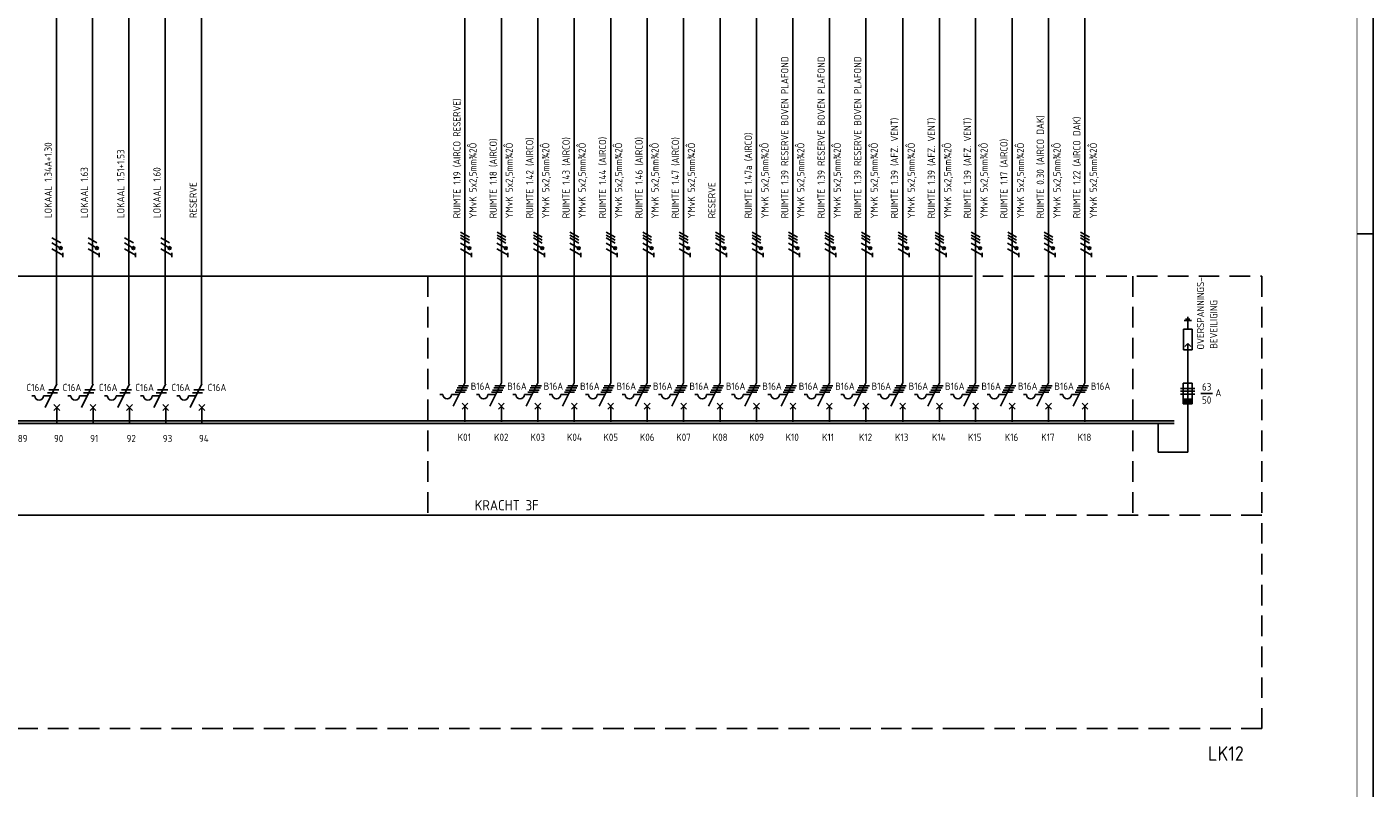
# Model space of a CAD drawing. Header units: millimetres. Extents: x 0 to 1189, y -5 to 836.
# Tile 9 of 10: x 773 to 1189, y 413 to 648. Entities that reach past the tile are written whole.
import ezdxf
from ezdxf.enums import TextEntityAlignment as Align

# ---------------------------------------------------------------- set-up
doc = ezdxf.new("R2010")
doc.units = ezdxf.units.MM
doc.linetypes.add('HIDDEN', pattern=[9.525, 6.35, -3.175])
for name, color, linetype in [('1', 7, 'CONTINUOUS'), ('40', 1, 'CONTINUOUS'), ('70', 1, 'CONTINUOUS'), ('71', 2, 'CONTINUOUS'), ('73', 4, 'CONTINUOUS'), ('EL$2B---_KADER', 4, 'CONTINUOUS'), ('LIJN025', 10, 'CONTINUOUS'), ('LIJN035', 50, 'CONTINUOUS'), ('LIJN050', 90, 'CONTINUOUS'), ('TEKST25', 10, 'CONTINUOUS'), ('TEKST35', 50, 'CONTINUOUS'), ('TEKST50', 90, 'CONTINUOUS')]:
    doc.layers.add(name, color=color, linetype=linetype)
doc.styles.add('5_0', font='iso.shx')
doc.styles.add('ISO', font='ISO.SHX')
doc.styles.add('NEN', font='iso.shx')
doc.styles.add('ROMAND', font='romand')

# ---------------------------------------------------------------- blocks, each defined once
blk = doc.blocks.new('A0')
at = {"layer": 'LIJN025'}
blk.add_line((1184, 589), (1189, 589), dxfattribs=at)
blk.add_lwpolyline([(1189, 841), (1189, 0), (0, 0), (0, 841)], close=True, dxfattribs=at)
at = {"layer": 'LIJN050', "const_width": 0.2}
blk.add_lwpolyline([(1184, 836), (25, 836), (25, 5), (1184, 5)], close=True, dxfattribs=at)
at = {"layer": 'TEKST25', "style": 'ROMAND', "width": 2.899115}
blk.add_attdef('STATUS', text='', height=2.5, dxfattribs=at).set_placement((1143, 71.5), (1182, 71.5), align=Align.FIT)
at = {"layer": 'TEKST25', "style": 'ISO'}
for tag, p in [('E', (1144.25, 66)), ('NAAM-E', (1155.75, 66)), ('DATUM-E', (1174, 66)), ('D', (1144.25, 61)), ('NAAM-D', (1155.75, 61)), ('DATUM-D', (1174, 61)), ('C', (1144.25, 56)), ('NAAM-C', (1155.75, 56)), ('DATUM-C', (1174, 56)), ('B', (1144.25, 51)), ('NAAM-B', (1155.75, 51)), ('DATUM-B', (1174, 51)), ('A', (1144.25, 46)), ('NAAM-A', (1155.75, 46)), ('DATUM-A', (1174, 46))]:
    blk.add_attdef(tag, text='', height=2.5, dxfattribs=at).set_placement(p, align=Align.CENTER)
for tag, p in [('DATUM', (1021.75, 36.25)), ('SCHAAL', (1057, 36.25)), ('GETEKEND', (1087.25, 36.25)), ('GECONTOL.', (1122, 36.25)), ('FORMAAT', (1152.25, 28.25))]:
    blk.add_attdef(tag, p, '', height=2.5, dxfattribs=at)
at = {"layer": 'TEKST35', "style": 'ISO'}
for tag, p in [('PROJECT', (1023.5, 72.5)), ('PLAATS', (1023.5, 63.5)), ('INSTALLATIE-REGEL1', (1023.5, 52.5)), ('INSTALLATIE-REGEL2', (1023.5, 43.5))]:
    blk.add_attdef(tag, p, '', height=4, dxfattribs=at)
blk.add_attdef('PROJ.NR.', text='', height=4, dxfattribs=at).set_placement((1170, 23), align=Align.CENTER)
at = {"layer": 'TEKST50', "style": 'ISO'}
blk.add_attdef('FILE-NAAM', text='', height=5, dxfattribs=at).set_placement((1162.5, 7.5), align=Align.CENTER)

msp = doc.modelspace()

# ---------------------------------------------------------------- linework, layer by layer
at = {"layer": '1', "color": 1}
for p, q in [((783.87, 581.19), (781.14, 582.77)), ((795.04, 581.19), (792.32, 582.77)), ((806.29, 581.19), (803.57, 582.77)), ((817.47, 581.19), (814.74, 582.77)), ((910.02, 582.97), (907.29, 584.54)), ((910.02, 582.07), (907.29, 583.64)), ((910.02, 581.17), (907.29, 582.74)), ((921.27, 582.97), (918.54, 584.54)), ((921.27, 582.07), (918.54, 583.64)), ((921.27, 581.17), (918.54, 582.74)), ((932.52, 582.97), (929.79, 584.54)), ((932.52, 582.07), (929.79, 583.64)), ((932.52, 581.17), (929.79, 582.74)), ((943.77, 582.97), (941.04, 584.54)), ((943.77, 582.07), (941.04, 583.64)), ((943.77, 581.17), (941.04, 582.74)), ((955.02, 582.97), (952.29, 584.54)), ((955.02, 582.07), (952.29, 583.64)), ((955.02, 581.17), (952.29, 582.74)), ((966.27, 582.97), (963.54, 584.54)), ((966.27, 582.07), (963.54, 583.64)), ((966.27, 581.17), (963.54, 582.74)), ((977.52, 582.97), (974.79, 584.54)), ((977.52, 582.07), (974.79, 583.64)), ((977.52, 581.17), (974.79, 582.74)), ((988.77, 582.97), (986.04, 584.54)), ((988.77, 582.07), (986.04, 583.64)), ((988.77, 581.17), (986.04, 582.74)), ((1000.02, 582.97), (997.29, 584.54)), ((1000.02, 582.07), (997.29, 583.64)), ((1000.02, 581.17), (997.29, 582.74)), ((1011.27, 582.97), (1008.54, 584.54)), ((1011.27, 582.07), (1008.54, 583.64)), ((1011.27, 581.17), (1008.54, 582.74)), ((1022.52, 582.97), (1019.79, 584.54)), ((1022.52, 582.07), (1019.79, 583.64)), ((1022.52, 581.17), (1019.79, 582.74)), ((1033.77, 582.97), (1031.04, 584.54)), ((1033.77, 582.07), (1031.04, 583.64)), ((1033.77, 581.17), (1031.04, 582.74)), ((1045.14, 582.97), (1042.42, 584.54)), ((1045.14, 582.07), (1042.42, 583.64)), ((1045.14, 581.17), (1042.42, 582.74)), ((1056.52, 582.97), (1053.8, 584.54)), ((1056.52, 582.07), (1053.8, 583.64)), ((1056.52, 581.17), (1053.8, 582.74)), ((1067.67, 582.97), (1064.95, 584.54)), ((1067.67, 582.07), (1064.95, 583.64)), ((1067.67, 581.17), (1064.95, 582.74)), ((1078.92, 582.97), (1076.2, 584.54)), ((1078.92, 582.07), (1076.2, 583.64)), ((1078.92, 581.17), (1076.2, 582.74)), ((1090.17, 582.97), (1087.45, 584.54)), ((1090.17, 582.07), (1087.45, 583.64)), ((1090.17, 581.17), (1087.45, 582.74)), ((1101.42, 582.97), (1098.7, 584.54)), ((1101.42, 582.07), (1098.7, 583.64)), ((1101.42, 581.17), (1098.7, 582.74)), ((783.8, 579.64), (781.11, 581.19)), ((784.55, 577.45), (781.14, 579.42)), ((794.97, 579.64), (792.28, 581.19)), ((795.72, 577.45), (792.31, 579.42)), ((806.22, 579.64), (803.53, 581.19)), ((806.97, 577.45), (803.56, 579.42)), ((817.4, 579.64), (814.71, 581.19)), ((818.14, 577.45), (814.74, 579.42)), ((909.95, 579.62), (907.26, 581.17)), ((910.69, 577.42), (907.28, 579.39)), ((921.2, 579.62), (918.51, 581.17)), ((921.94, 577.42), (918.53, 579.39)), ((932.45, 579.62), (929.76, 581.17)), ((933.19, 577.42), (929.78, 579.39)), ((943.7, 579.62), (941.01, 581.17)), ((944.44, 577.42), (941.03, 579.39)), ((954.95, 579.62), (952.26, 581.17)), ((955.69, 577.42), (952.28, 579.39)), ((966.2, 579.62), (963.51, 581.17)), ((966.94, 577.42), (963.53, 579.39)), ((977.45, 579.62), (974.76, 581.17)), ((978.19, 577.42), (974.78, 579.39)), ((988.7, 579.62), (986.01, 581.17)), ((989.44, 577.42), (986.03, 579.39)), ((999.95, 579.62), (997.26, 581.17)), ((1000.69, 577.42), (997.28, 579.39)), ((1011.2, 579.62), (1008.51, 581.17)), ((1011.94, 577.42), (1008.53, 579.39)), ((1022.45, 579.62), (1019.76, 581.17)), ((1023.19, 577.42), (1019.78, 579.39)), ((1033.7, 579.62), (1031.01, 581.17)), ((1034.44, 577.42), (1031.03, 579.39)), ((1045.08, 579.62), (1042.39, 581.17)), ((1045.82, 577.42), (1042.41, 579.39)), ((1056.45, 579.62), (1053.76, 581.17)), ((1057.2, 577.42), (1053.79, 579.39)), ((1067.61, 579.62), (1064.92, 581.17)), ((1068.35, 577.42), (1064.94, 579.39)), ((1078.86, 579.62), (1076.17, 581.17)), ((1079.6, 577.42), (1076.19, 579.39)), ((1090.11, 579.62), (1087.42, 581.17)), ((1090.85, 577.42), (1087.44, 579.39)), ((1101.36, 579.62), (1098.67, 581.17)), ((1102.1, 577.42), (1098.69, 579.39)), ((1129.51, 536.32), (1134.01, 536.32)), ((1134.01, 536.32), (1129.51, 536.32)), ((1129.51, 535.42), (1134.01, 535.42)), ((1129.51, 534.52), (1134.01, 534.52))]:
    msp.add_line(p, q, dxfattribs=at)
at = {"layer": '1', "color": 2}
for p, q in [((1130.43, 548.26), (1130.43, 554.56)), ((1130.43, 554.56), (1133.13, 554.56)), ((1133.13, 554.56), (1133.13, 548.26)), ((1130.43, 548.26), (1133.13, 548.26)), ((779.04, 530.44), (782.66, 537.68)), ((790.22, 530.44), (793.83, 537.68)), ((801.47, 530.44), (805.08, 537.68)), ((812.64, 530.44), (816.26, 537.68)), ((823.81, 530.44), (827.43, 537.68)), ((905.04, 530.83), (908.65, 538.06)), ((916.29, 530.83), (919.9, 538.06)), ((927.54, 530.83), (931.15, 538.06)), ((938.79, 530.83), (942.4, 538.06)), ((950.04, 530.83), (953.65, 538.06)), ((961.29, 530.83), (964.9, 538.06)), ((972.54, 530.83), (976.15, 538.06)), ((983.79, 530.83), (987.4, 538.06)), ((995.04, 530.83), (998.65, 538.06)), ((1006.29, 530.83), (1009.9, 538.06)), ((1017.54, 530.83), (1021.15, 538.06)), ((1028.79, 530.83), (1032.4, 538.06)), ((1040.17, 530.83), (1043.78, 538.06)), ((1051.54, 530.83), (1055.16, 538.06)), ((1062.7, 530.83), (1066.31, 538.06)), ((1073.95, 530.83), (1077.56, 538.06)), ((1085.2, 530.83), (1088.81, 538.06)), ((1096.45, 530.83), (1100.06, 538.06)), ((1130.41, 537.89), (1133.11, 537.89)), ((1130.41, 531.59), (1130.41, 537.89)), ((1133.11, 537.89), (1133.11, 531.59)), ((774.92, 534.04), (775.82, 534.04)), ((778.52, 534.04), (780.84, 534.04)), ((786.09, 534.04), (786.99, 534.04)), ((789.69, 534.04), (792.02, 534.04)), ((797.34, 534.04), (798.24, 534.04)), ((800.94, 534.04), (803.27, 534.04)), ((808.52, 534.04), (809.42, 534.04)), ((812.12, 534.04), (814.44, 534.04)), ((819.69, 534.04), (820.59, 534.04)), ((823.29, 534.04), (825.61, 534.04)), ((900.91, 534.43), (901.81, 534.43)), ((904.51, 534.43), (906.84, 534.43)), ((912.16, 534.43), (913.06, 534.43)), ((915.76, 534.43), (918.09, 534.43)), ((923.41, 534.43), (924.31, 534.43)), ((927.01, 534.43), (929.34, 534.43)), ((934.66, 534.43), (935.56, 534.43)), ((938.26, 534.43), (940.59, 534.43)), ((945.91, 534.43), (946.81, 534.43)), ((949.51, 534.43), (951.84, 534.43)), ((957.16, 534.43), (958.06, 534.43)), ((960.76, 534.43), (963.09, 534.43)), ((968.41, 534.43), (969.31, 534.43)), ((972.01, 534.43), (974.34, 534.43)), ((979.66, 534.43), (980.56, 534.43)), ((983.26, 534.43), (985.59, 534.43)), ((990.91, 534.43), (991.81, 534.43)), ((994.51, 534.43), (996.84, 534.43)), ((1002.16, 534.43), (1003.06, 534.43)), ((1005.76, 534.43), (1008.09, 534.43)), ((1013.41, 534.43), (1014.31, 534.43)), ((1017.01, 534.43), (1019.34, 534.43)), ((1024.66, 534.43), (1025.56, 534.43)), ((1028.26, 534.43), (1030.59, 534.43)), ((1036.04, 534.43), (1036.94, 534.43)), ((1039.64, 534.43), (1041.97, 534.43)), ((1047.42, 534.43), (1048.32, 534.43)), ((1051.02, 534.43), (1053.34, 534.43)), ((1058.57, 534.43), (1059.47, 534.43)), ((1062.17, 534.43), (1064.5, 534.43)), ((1069.82, 534.43), (1070.72, 534.43)), ((1073.42, 534.43), (1075.75, 534.43)), ((1081.07, 534.43), (1081.97, 534.43)), ((1084.67, 534.43), (1087, 534.43)), ((1092.32, 534.43), (1093.22, 534.43)), ((1095.92, 534.43), (1098.25, 534.43)), ((1133.11, 532.94), (1130.41, 532.94)), ((1133.11, 532.72), (1130.41, 532.72)), ((1133.11, 532.49), (1130.41, 532.49)), ((1133.11, 532.27), (1130.41, 532.27)), ((1133.11, 532.04), (1130.41, 532.04)), ((1133.11, 531.82), (1130.41, 531.82)), ((1133.11, 531.59), (1130.41, 531.59))]:
    msp.add_line(p, q, dxfattribs=at)
at = {"layer": '1', "color": 1}
for centre in [(783.87, 579.62), (795.04, 579.62), (806.29, 579.62), (817.47, 579.62), (910.02, 579.59), (921.27, 579.59), (932.52, 579.59), (943.77, 579.59), (955.02, 579.59), (966.27, 579.59), (977.52, 579.59), (988.77, 579.59), (1000.02, 579.59), (1011.27, 579.59), (1022.52, 579.59), (1033.77, 579.59), (1045.14, 579.59), (1056.52, 579.59), (1067.67, 579.59), (1078.92, 579.59), (1090.17, 579.59), (1101.42, 579.59)]:
    msp.add_circle(centre, 0.45, dxfattribs=at)
at = {"layer": '1', "color": 2}
for centre in [(777.17, 534.04), (788.34, 534.04), (799.59, 534.04), (810.77, 534.04), (821.94, 534.04), (903.16, 534.43), (914.41, 534.43), (925.66, 534.43), (936.91, 534.43), (948.16, 534.43), (959.41, 534.43), (970.66, 534.43), (981.91, 534.43), (993.16, 534.43), (1004.41, 534.43), (1015.66, 534.43), (1026.91, 534.43), (1038.29, 534.43), (1049.67, 534.43), (1060.82, 534.43), (1072.07, 534.43), (1083.32, 534.43), (1094.57, 534.43)]:
    msp.add_arc(centre, 1.35, 180, 0, dxfattribs=at)
at = {"layer": '70'}
for p, q in [((784.54, 576.81), (784.54, 578.2)), ((795.71, 576.81), (795.71, 578.2)), ((806.96, 576.81), (806.96, 578.2)), ((818.13, 576.81), (818.13, 578.2)), ((910.68, 576.78), (910.68, 578.18)), ((921.93, 576.78), (921.93, 578.18)), ((933.18, 576.78), (933.18, 578.18)), ((944.43, 576.78), (944.43, 578.18)), ((955.68, 576.78), (955.68, 578.18)), ((966.93, 576.78), (966.93, 578.18)), ((978.18, 576.78), (978.18, 578.18)), ((989.43, 576.78), (989.43, 578.18)), ((1000.68, 576.78), (1000.68, 578.18)), ((1000.68, 576.78), (1000.68, 578.18)), ((1011.93, 576.78), (1011.93, 578.18)), ((1023.18, 576.78), (1023.18, 578.18)), ((1034.43, 576.78), (1034.43, 578.18)), ((1045.81, 576.78), (1045.81, 578.18)), ((1057.19, 576.78), (1057.19, 578.18)), ((1068.34, 576.78), (1068.34, 578.18)), ((1079.59, 576.78), (1079.59, 578.18)), ((1090.84, 576.78), (1090.84, 578.18)), ((1102.09, 576.78), (1102.09, 578.18)), ((1132.91, 557.26), (1130.66, 557.26)), ((1132.46, 557.71), (1131.11, 557.71)), ((1132.01, 558.16), (1131.56, 558.16)), ((1131.78, 557.26), (1131.78, 554.56)), ((906.27, 536.46), (909.42, 536.46)), ((906.61, 537.13), (909.76, 537.13)), ((917.52, 536.46), (920.67, 536.46)), ((917.86, 537.13), (921.01, 537.13)), ((928.77, 536.46), (931.92, 536.46)), ((929.11, 537.13), (932.26, 537.13)), ((940.02, 536.46), (943.17, 536.46)), ((940.36, 537.13), (943.51, 537.13)), ((951.27, 536.46), (954.42, 536.46)), ((951.61, 537.13), (954.76, 537.13)), ((962.52, 536.46), (965.67, 536.46)), ((962.86, 537.13), (966.01, 537.13)), ((973.77, 536.46), (976.92, 536.46)), ((974.11, 537.13), (977.26, 537.13)), ((985.02, 536.46), (988.17, 536.46)), ((985.36, 537.13), (988.51, 537.13)), ((996.27, 536.46), (999.42, 536.46)), ((996.61, 537.13), (999.76, 537.13)), ((1007.52, 536.46), (1010.67, 536.46)), ((1007.86, 537.13), (1011.01, 537.13)), ((1018.77, 536.46), (1021.92, 536.46)), ((1019.11, 537.13), (1022.26, 537.13)), ((1030.02, 536.46), (1033.17, 536.46)), ((1030.36, 537.13), (1033.51, 537.13)), ((1041.4, 536.46), (1044.55, 536.46)), ((1041.74, 537.13), (1044.89, 537.13)), ((1052.78, 536.46), (1055.93, 536.46)), ((1053.12, 537.13), (1056.27, 537.13)), ((1063.93, 536.46), (1067.08, 536.46)), ((1064.27, 537.13), (1067.42, 537.13)), ((1075.18, 536.46), (1078.33, 536.46)), ((1075.52, 537.13), (1078.67, 537.13)), ((1086.43, 536.46), (1089.58, 536.46)), ((1086.77, 537.13), (1089.92, 537.13)), ((1097.68, 536.46), (1100.83, 536.46)), ((1098.02, 537.13), (1101.17, 537.13)), ((779.72, 534.94), (782.87, 534.94)), ((780.17, 535.84), (783.32, 535.84)), ((790.89, 534.94), (794.04, 534.94)), ((791.34, 535.84), (794.49, 535.84)), ((802.14, 534.94), (805.29, 534.94)), ((802.59, 535.84), (805.74, 535.84)), ((813.32, 534.94), (816.47, 534.94)), ((813.77, 535.84), (816.92, 535.84)), ((824.49, 534.94), (827.64, 534.94)), ((824.94, 535.84), (828.09, 535.84)), ((905.6, 535.11), (908.75, 535.11)), ((905.94, 535.78), (909.09, 535.78)), ((916.85, 535.11), (920, 535.11)), ((917.19, 535.78), (920.34, 535.78)), ((928.1, 535.11), (931.25, 535.11)), ((928.44, 535.78), (931.59, 535.78)), ((939.35, 535.11), (942.5, 535.11)), ((939.69, 535.78), (942.84, 535.78)), ((950.6, 535.11), (953.75, 535.11)), ((950.94, 535.78), (954.09, 535.78)), ((961.85, 535.11), (965, 535.11)), ((962.19, 535.78), (965.34, 535.78)), ((973.1, 535.11), (976.25, 535.11)), ((973.44, 535.78), (976.59, 535.78)), ((984.35, 535.11), (987.5, 535.11)), ((984.69, 535.78), (987.84, 535.78)), ((995.6, 535.11), (998.75, 535.11)), ((995.94, 535.78), (999.09, 535.78)), ((1006.85, 535.11), (1010, 535.11)), ((1007.19, 535.78), (1010.34, 535.78)), ((1018.1, 535.11), (1021.25, 535.11)), ((1018.44, 535.78), (1021.59, 535.78)), ((1029.35, 535.11), (1032.5, 535.11)), ((1029.69, 535.78), (1032.84, 535.78)), ((1040.73, 535.11), (1043.88, 535.11)), ((1041.07, 535.78), (1044.22, 535.78)), ((1052.11, 535.11), (1055.26, 535.11)), ((1052.44, 535.78), (1055.59, 535.78)), ((1063.26, 535.11), (1066.41, 535.11)), ((1063.6, 535.78), (1066.75, 535.78)), ((1074.51, 535.11), (1077.66, 535.11)), ((1074.85, 535.78), (1078, 535.78)), ((1085.76, 535.11), (1088.91, 535.11)), ((1086.1, 535.78), (1089.25, 535.78)), ((1097.01, 535.11), (1100.16, 535.11)), ((1097.35, 535.78), (1100.5, 535.78)), ((1135.83, 534.75), (1139.43, 534.75))]:
    msp.add_line(p, q, dxfattribs=at)
at = {"layer": '70', "const_width": 0.45}
for points in [[(910.02, 579.82, 1), (910.02, 579.37, 1)], [(921.27, 579.82, 1), (921.27, 579.37, 1)], [(932.52, 579.82, 1), (932.52, 579.37, 1)], [(943.77, 579.82, 1), (943.77, 579.37, 1)], [(955.02, 579.82, 1), (955.02, 579.37, 1)], [(966.27, 579.82, 1), (966.27, 579.37, 1)], [(977.52, 579.82, 1), (977.52, 579.37, 1)], [(988.77, 579.82, 1), (988.77, 579.37, 1)], [(1000.02, 579.82, 1), (1000.02, 579.37, 1)], [(1011.27, 579.82, 1), (1011.27, 579.37, 1)], [(1022.52, 579.82, 1), (1022.52, 579.37, 1)], [(1033.77, 579.82, 1), (1033.77, 579.37, 1)], [(1045.14, 579.82, 1), (1045.14, 579.37, 1)], [(1056.52, 579.82, 1), (1056.52, 579.37, 1)], [(1067.67, 579.82, 1), (1067.67, 579.37, 1)], [(1078.92, 579.82, 1), (1078.92, 579.37, 1)], [(1090.17, 579.82, 1), (1090.17, 579.37, 1)], [(1101.42, 579.82, 1), (1101.42, 579.37, 1)]]:
    msp.add_lwpolyline(points, format="xyb", close=True, dxfattribs=at)
at = {"layer": '70'}
for centre, start, end in [((783.87, 579.62), 90, 270), ((783.87, 579.62), 270, 90), ((795.04, 579.62), 90, 270), ((795.04, 579.62), 270, 90), ((806.29, 579.62), 90, 270), ((806.29, 579.62), 270, 90), ((817.47, 579.62), 90, 270), ((817.47, 579.62), 270, 90)]:
    msp.add_arc(centre, 0.225, start, end, dxfattribs=at)
at = {"layer": '71'}
for p, q in [((1130.91, 549.29), (1131.81, 550.19)), ((1132.71, 549.29), (1131.81, 550.19)), ((1131.82, 516.62), (1131.82, 550.19)), ((783.56, 529.54), (781.76, 531.34)), ((781.76, 529.54), (783.56, 531.34)), ((792.93, 529.54), (794.73, 531.34)), ((794.73, 529.54), (792.93, 531.34)), ((804.18, 529.54), (805.98, 531.34)), ((805.98, 529.54), (804.18, 531.34)), ((817.16, 529.54), (815.36, 531.34)), ((815.36, 529.54), (817.16, 531.34)), ((826.53, 529.54), (828.33, 531.34)), ((828.33, 529.54), (826.53, 531.34)), ((909.55, 529.93), (907.75, 531.73)), ((907.75, 529.93), (909.55, 531.73)), ((920.8, 529.93), (919, 531.73)), ((919, 529.93), (920.8, 531.73)), ((932.05, 529.93), (930.25, 531.73)), ((930.25, 529.93), (932.05, 531.73)), ((943.3, 529.93), (941.5, 531.73)), ((941.5, 529.93), (943.3, 531.73)), ((954.55, 529.93), (952.75, 531.73)), ((952.75, 529.93), (954.55, 531.73)), ((965.8, 529.93), (964, 531.73)), ((964, 529.93), (965.8, 531.73)), ((977.05, 529.93), (975.25, 531.73)), ((975.25, 529.93), (977.05, 531.73)), ((988.3, 529.93), (986.5, 531.73)), ((986.5, 529.93), (988.3, 531.73)), ((999.55, 529.93), (997.75, 531.73)), ((997.75, 529.93), (999.55, 531.73)), ((1010.8, 529.93), (1009, 531.73)), ((1009, 529.93), (1010.8, 531.73)), ((1020.25, 529.93), (1022.05, 531.73)), ((1022.05, 529.93), (1020.25, 531.73)), ((1033.3, 529.93), (1031.5, 531.73)), ((1031.5, 529.93), (1033.3, 531.73)), ((1042.88, 529.93), (1044.68, 531.73)), ((1044.68, 529.93), (1042.88, 531.73)), ((1054.26, 529.93), (1056.06, 531.73)), ((1056.06, 529.93), (1054.26, 531.73)), ((1065.41, 529.93), (1067.21, 531.73)), ((1067.21, 529.93), (1065.41, 531.73)), ((1076.66, 529.93), (1078.46, 531.73)), ((1078.46, 529.93), (1076.66, 531.73)), ((1087.91, 529.93), (1089.71, 531.73)), ((1089.71, 529.93), (1087.91, 531.73)), ((1099.16, 529.93), (1100.96, 531.73)), ((1100.96, 529.93), (1099.16, 531.73)), ((1122.65, 516.62), (1122.65, 525.62))]:
    msp.add_line(p, q, dxfattribs=at)
at = {"layer": '73'}
for p, q in [((141.34, 526.34), (1035.54, 526.34)), ((141.34, 525.44), (1035.54, 525.44)), ((233.4, 526.34), (1127.6, 526.34)), ((233.4, 525.44), (1127.6, 525.44))]:
    msp.add_line(p, q, dxfattribs=at)
for points in [[(1035.54, 525.44), (1035.54, 526.34), (130.08, 525.44), (130.08, 526.34)], [(1127.6, 525.44), (1127.6, 526.34), (222.14, 525.44), (222.14, 526.34)]]:
    msp.add_solid(points, dxfattribs=at)
at = {"layer": 'LIJN025', "linetype": 'HIDDEN'}
for p, q in [((119.1, 570.96), (1062.49, 570.96)), ((211.24, 570.96), (1154.63, 570.96)), ((897.21, 570.96), (897.21, 497.16)), ((1114.83, 570.96), (1114.83, 497.16)), ((1154.63, 570.96), (1154.63, 431.33)), ((1062.49, 497.16), (94.57, 497.16)), ((1154.63, 497.16), (186.71, 497.16)), ((1062.49, 431.33), (72.68, 431.33)), ((1154.63, 431.33), (1059.96, 431.33))]:
    msp.add_line(p, q, dxfattribs=at)
at = {"layer": 'LIJN035'}
for p, q in [((782.51, 537.68), (782.51, 722.16)), ((793.68, 537.68), (793.68, 722.16)), ((804.93, 537.68), (804.93, 722.16)), ((816.1, 537.68), (816.1, 722.16)), ((827.28, 537.68), (827.28, 722.16)), ((908.65, 538.06), (908.65, 722.16)), ((919.9, 538.06), (919.9, 722.16)), ((931.15, 538.06), (931.15, 722.16)), ((942.4, 538.06), (942.4, 722.16)), ((953.65, 538.06), (953.65, 722.16)), ((964.9, 538.06), (964.9, 722.16)), ((976.15, 538.06), (976.15, 722.16)), ((987.4, 538.06), (987.4, 722.16)), ((998.65, 538.06), (998.65, 722.16)), ((1009.9, 538.06), (1009.9, 722.16)), ((1021.15, 538.06), (1021.15, 722.16)), ((1032.4, 538.06), (1032.4, 722.16)), ((1043.78, 538.06), (1043.78, 722.16)), ((1055.16, 538.06), (1055.16, 722.16)), ((1066.31, 538.06), (1066.31, 722.16)), ((1077.56, 538.06), (1077.56, 722.16)), ((1088.81, 538.06), (1088.81, 722.16)), ((1100.06, 538.06), (1100.06, 722.16)), ((782.66, 525.57), (782.66, 530.52)), ((793.83, 525.57), (793.83, 530.52)), ((805.08, 525.57), (805.08, 530.52)), ((816.26, 525.57), (816.26, 530.52)), ((827.43, 525.57), (827.43, 530.52)), ((908.65, 525.96), (908.65, 530.91)), ((919.9, 525.96), (919.9, 530.91)), ((931.15, 525.96), (931.15, 530.91)), ((942.4, 525.96), (942.4, 530.91)), ((953.65, 525.96), (953.65, 530.91)), ((964.9, 525.96), (964.9, 530.91)), ((976.15, 525.96), (976.15, 530.91)), ((987.4, 525.96), (987.4, 530.91)), ((998.65, 525.96), (998.65, 530.91)), ((1009.9, 525.96), (1009.9, 530.91)), ((1021.15, 525.96), (1021.15, 530.91)), ((1032.4, 525.96), (1032.4, 530.91)), ((1043.78, 525.96), (1043.78, 530.91)), ((1055.16, 525.96), (1055.16, 530.91)), ((1066.31, 525.96), (1066.31, 530.91)), ((1077.56, 525.96), (1077.56, 530.91)), ((1088.81, 525.96), (1088.81, 530.91)), ((1100.06, 525.96), (1100.06, 530.91)), ((1122.65, 516.62), (1131.82, 516.62))]:
    msp.add_line(p, q, dxfattribs=at)

# ---------------------------------------------------------------- block references
at = {"layer": 'EL$2B---_KADER'}
msp.add_blockref('A0', (0, -5), dxfattribs=at)

# ---------------------------------------------------------------- texts
at = {"layer": '40', "style": 'NEN'}
for s, p in [('RUIMTE 1.39 RESERVE BOVEN PLAFOND', (1008.49, 588.81)), ('RUIMTE 1.39 RESERVE BOVEN PLAFOND', (1019.74, 588.81)), ('RUIMTE 1.39 RESERVE BOVEN PLAFOND', (1030.99, 588.81)), ('RUIMTE 1.19 (AIRCO RESERVE)', (907.28, 588.81)), ('RUIMTE 1.39 (AFZ. VENT)', (1042.37, 588.81)), ('RUIMTE 1.39 (AFZ. VENT)', (1053.75, 588.81)), ('RUIMTE 1.39 (AFZ. VENT)', (1064.9, 588.81)), ('RUIMTE 0.30 (AIRCO DAK)', (1087.4, 588.81)), ('RUIMTE 1.22 (AIRCO DAK)', (1098.65, 588.81)), ('RUIMTE 1.47a (AIRCO)', (997.24, 588.81)), ('LOKAAL 1.34A+1.30', (781.1, 588.85)), (' YMvK 5x2,5mm¾2Ô', (912.23, 587.46)), ('RUIMTE 1.18 (AIRCO)', (918.49, 588.81)), (' YMvK 5x2,5mm¾2Ô', (923.44, 587.46)), ('RUIMTE 1.42 (AIRCO)', (929.74, 588.81)), (' YMvK 5x2,5mm¾2Ô', (934.69, 587.46)), ('RUIMTE 1.43 (AIRCO)', (940.99, 588.81)), (' YMvK 5x2,5mm¾2Ô', (945.94, 587.46)), ('RUIMTE 1.44 (AIRCO)', (952.24, 588.81)), (' YMvK 5x2,5mm¾2Ô', (957.19, 587.46)), ('RUIMTE 1.46 (AIRCO)', (963.49, 588.81)), (' YMvK 5x2,5mm¾2Ô', (968.44, 587.46)), ('RUIMTE 1.47 (AIRCO)', (974.74, 588.81)), (' YMvK 5x2,5mm¾2Ô', (979.69, 587.46)), (' YMvK 5x2,5mm¾2Ô', (1002.37, 587.46)), (' YMvK 5x2,5mm¾2Ô', (1013.44, 587.46)), (' YMvK 5x2,5mm¾2Ô', (1024.69, 587.46)), (' YMvK 5x2,5mm¾2Ô', (1036.12, 587.46)), (' YMvK 5x2,5mm¾2Ô', (1047.54, 587.46)), (' YMvK 5x2,5mm¾2Ô', (1058.78, 587.46)), (' YMvK 5x2,5mm¾2Ô', (1070.03, 587.46)), ('RUIMTE 1.17 (AIRCO)', (1076.15, 588.81)), (' YMvK 5x2,5mm¾2Ô', (1081.28, 587.46)), (' YMvK 5x2,5mm¾2Ô', (1092.53, 587.46)), (' YMvK 5x2,5mm¾2Ô', (1103.78, 587.46)), ('LOKAAL 1.51+1.53', (803.52, 588.85)), ('LOKAAL 1.63', (792.27, 588.85)), ('LOKAAL 1.60', (814.69, 588.85)), ('RESERVE', (825.87, 588.85)), ('RESERVE', (985.99, 588.81)), ('OVERSPANNINGS-', (1136.86, 548.3)), ('BEVEILIGING', (1140.9, 548.58))]:
    msp.add_text(s, height=2.25, rotation=90, dxfattribs=at).set_placement(p)
for s, p in [('63', (1137.63, 535.65)), ('50', (1137.63, 531.6))]:
    msp.add_text(s, height=2.25, dxfattribs=at).set_placement(p, align=Align.CENTER)
msp.add_text('A', height=2.25, dxfattribs=at).set_placement((1140.33, 533.85))
at = {"layer": 'TEKST25', "style": '5_0'}
for s, p in [('C16A', (773.29, 535.47)), ('C16A', (784.46, 535.47)), ('C16A', (795.63, 535.47)), ('C16A', (806.88, 535.47)), ('C16A', (818.06, 535.47)), ('C16A', (829.23, 535.47)), ('B16A', (910.45, 535.86)), ('B16A', (921.7, 535.86)), ('B16A', (932.95, 535.86)), ('B16A', (944.2, 535.86)), ('B16A', (955.45, 535.86)), ('B16A', (966.7, 535.86)), ('B16A', (977.95, 535.86)), ('B16A', (989.2, 535.86)), ('B16A', (1000.45, 535.86)), ('B16A', (1011.7, 535.86)), ('B16A', (1022.95, 535.86)), ('B16A', (1034.19, 535.86)), ('B16A', (1045.62, 535.86)), ('B16A', (1056.86, 535.86)), ('B16A', (1068.1, 535.86)), ('B16A', (1079.36, 535.86)), ('B16A', (1090.61, 535.86)), ('B16A', (1101.86, 535.86)), ('89', (770.59, 519.72)), ('90', (781.76, 519.72)), ('91', (792.93, 519.72)), ('92', (804.18, 519.72)), ('93', (815.36, 519.72)), ('94', (826.53, 519.72)), ('K01', (906.4, 520.11)), ('K02', (917.65, 520.11)), ('K03', (928.9, 520.11)), ('K04', (940.15, 520.11)), ('K05', (951.4, 520.11)), ('K06', (962.65, 520.11)), ('K07', (973.9, 520.11)), ('K08', (985.15, 520.11)), ('K09', (996.4, 520.11)), ('K10', (1007.65, 520.11)), ('K11', (1018.9, 520.11)), ('K12', (1030.28, 520.11)), ('K13', (1041.43, 520.11)), ('K14', (1052.81, 520.11)), ('K15', (1063.96, 520.11)), ('K16', (1075.31, 520.11)), ('K17', (1086.56, 520.11)), ('K18', (1097.81, 520.11))]:
    msp.add_text(s, height=2.25, dxfattribs=at).set_placement(p)
at = {"layer": 'TEKST35', "linetype": 'HIDDEN', "style": 'ISO'}
msp.add_text('KRACHT 3F', height=3.15, dxfattribs=at).set_placement((911.66, 498.68))
at = {"layer": 'TEKST50', "linetype": 'HIDDEN', "style": 'ISO'}
msp.add_text('LK12', height=4.5, dxfattribs=at).set_placement((1138.05, 421.38))

doc.saveas('drawing.dxf')
